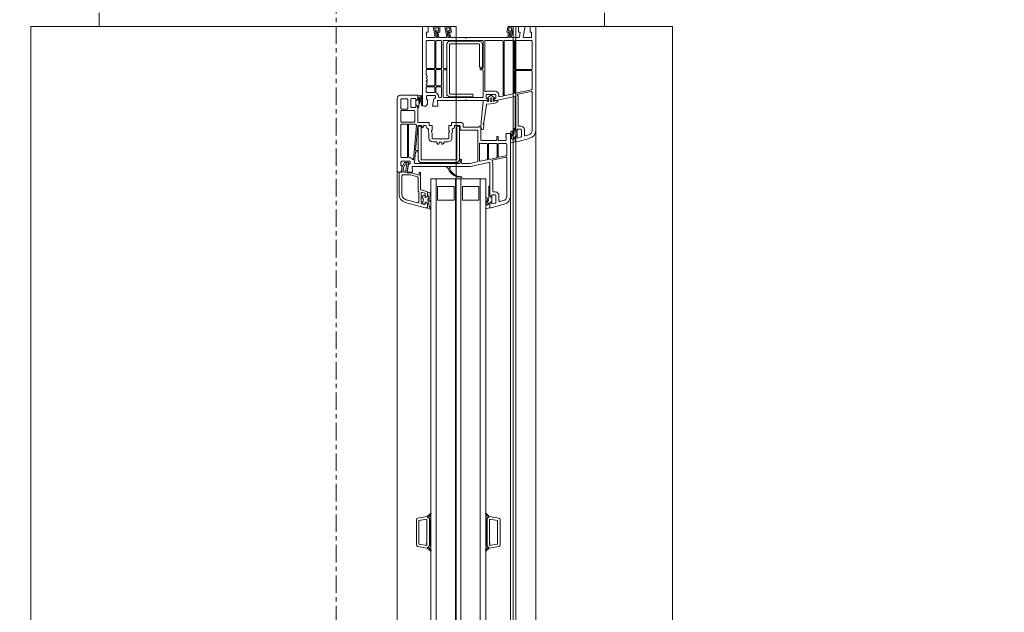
# Model space of a CAD drawing. Header units: millimetres. Extents: x -37728 to 44100, y 631619 to 691915.
# Tile 149 of 256: x 2992 to 3710, y 661359 to 661791. Entities that reach past the tile are written whole.
import ezdxf
from ezdxf import colors
from ezdxf.entities.mleader import LeaderData, LeaderLine
from ezdxf.math import Vec2, Vec3

# ---------------------------------------------------------------- set-up
doc = ezdxf.new("R2010")
doc.units = ezdxf.units.MM
doc.linetypes.add('Linia siatki', pattern=[2.2225, 1.27, -0.3175, 0.3175, -0.3175])
doc.layers.add('_XREF', color=7, linetype='Continuous')
for name, color, linetype, lineweight in [('A-DETL-GENF', 252, 'Continuous', 5), ('A-GENM', 252, 'Continuous', 5), ('A-GLAZ', 252, 'Continuous', 5), ('A-WALL', 252, 'Continuous', 35), ('ins-opisy', 7, 'Continuous', 25), ('S-GRID', 252, 'Continuous', 5)]:
    doc.layers.add(name, color=color, linetype=linetype, lineweight=lineweight)
doc.styles.get("Standard").update_dxf_attribs({"font": 'arial.ttf'})

# ---------------------------------------------------------------- blocks, each defined once
blk = doc.blocks.new('Windows_S9000-Double-Vent-Window-with-Sashbars - O3 Windows_S9000-Double-Vent-Window-with-Sashbars 2-9225298-__-00_00 Przyziemie PB')
at = {"layer": 'A-DETL-GENF', "color": 252}
for p, q in [((-69, 13), (-69, 13.4)), ((-69, 13.4), (-61.435, 13.4)), ((-68.6, 13), (-69, 13)), ((-68.25, 13.1), (-68.6, 13.1)), ((-68.6, 13.1), (-68.6, 13)), ((-68.2, 12.539), (-68.2, 13.05)), ((-67.98, 11.92), (-67.98, 13.08)), ((-67.93, 13.13), (-65.93, 13.13)), ((-65.88, 13.08), (-65.88, 11.92)), ((-65.81, 11.92), (-65.81, 13.08)), ((-65.76, 13.13), (-64.435, 13.13)), ((-64.386, 13.09), (-64.139, 11.93)), ((-64.074, 12.104), (-64.279, 13.07)), ((-64.23, 13.13), (-61.435, 13.13)), ((-60.855, 12.955), (-60.6, 12.003)), ((-69, 12.15), (-69, 12.62)), ((-69, 12.62), (-68.259, 12.489)), ((-68.241, 12.212), (-68.6, 12.275)), ((-68.6, 12.275), (-68.6, 12.15)), ((-61.75, 12.3), (-61.75, 12.17)), ((-61.53, 12.3), (-61.53, 12.07)), ((-61.097, 12.57), (-61.48, 12.57)), ((-60.99, 12.35), (-61.48, 12.35)), ((-61.116, 12.885), (-61.048, 12.633)), ((-60.878, 12.075), (-60.942, 12.313)), ((-68.6, 12.15), (-69, 12.15)), ((-69, 11.412), (-69, 11.77)), ((-69, 11.77), (-68.259, 11.639)), ((-68.2, 11.538), (-68.91, 11.663)), ((-68.91, 11.663), (-68.91, 11.446)), ((-68.69, 11.407), (-68.69, 11.533)), ((-68.69, 11.533), (-68.2, 11.446)), ((-68.2, 11.689), (-68.2, 12.163)), ((-68.2, 11.446), (-68.2, 11.538)), ((-67.98, 11.15), (-67.98, 11.75)), ((-65.93, 11.87), (-67.93, 11.87)), ((-67.93, 11.8), (-64.152, 11.8)), ((-64.188, 11.87), (-65.76, 11.87)), ((-64.103, 11.76), (-63.976, 11.16)), ((-63.895, 11.84), (-63.611, 10.504)), ((-61.48, 11.9), (-63.846, 11.9)), ((-61.8, 12.12), (-63.844, 12.12)), ((-61.481, 11.9), (-61.586, 11.9)), ((-61.526, 11.83), (-61.258, 11.83)), ((-61.51, 12.05), (-61.38, 12.05)), ((-61.409, 11.951), (-61.481, 11.9)), ((-61.38, 12), (-61.48, 11.9)), ((-61.031, 12.049), (-61.381, 12.049)), ((-61.381, 12.049), (-61.381, 11.96)), ((-61.38, 12.05), (-61.38, 12)), ((-61.258, 11.83), (-61.206, 11.8)), ((-61.206, 11.8), (-61.121, 11.8)), ((-61.2, 11.27), (-61.2, 11.55)), ((-61.2, 11.55), (-56.635, 11.55)), ((-61.031, 11.96), (-61.031, 12.049)), ((-61.03, 12), (-61.03, 12.05)), ((-61.03, 12.05), (-60.897, 12.05)), ((-60.93, 11.9), (-61.03, 12)), ((-60.93, 11.9), (-61.002, 11.951)), ((-60.948, 11.63), (-60.841, 11.63)), ((-60.948, 11.55), (-60.573, 11.55)), ((-60.589, 11.9), (-60.93, 11.9)), ((-60.65, 11.9), (-60.93, 11.9)), ((-60.799, 11.702), (-60.786, 11.72)), ((-60.6, 12.003), (-60.6, 11.95)), ((-60.524, 11.611), (-60.589, 11.9)), ((-68.6, 11.3), (-68.959, 11.363)), ((-68.91, 11.446), (-68.69, 11.407)), ((-68.241, 11.362), (-68.6, 11.425)), ((-68.6, 11.425), (-68.6, 11.3)), ((-68.2, 8.35), (-68.2, 11.313)), ((-67.98, 9.73), (-67.98, 10.98)), ((-64.024, 11.1), (-67.93, 11.1)), ((-67.93, 11.03), (-63.988, 11.03)), ((-63.939, 10.99), (-63.893, 10.77)), ((-61.16, 11.23), (-61.2, 11.27)), ((-61.14, 11.25), (-61.16, 11.23)), ((-61.12, 11.23), (-61.14, 11.25)), ((-61.1, 11.25), (-61.12, 11.23)), ((-61.08, 11.23), (-61.1, 11.25)), ((-61.06, 11.25), (-61.08, 11.23)), ((-61.04, 11.23), (-61.06, 11.25)), ((-61.02, 11.25), (-61.04, 11.23)), ((-61, 11.23), (-61.02, 11.25)), ((-60.98, 11.25), (-61, 11.23)), ((-60.96, 11.23), (-60.98, 11.25)), ((-60.94, 11.25), (-60.96, 11.23)), ((-60.92, 11.23), (-60.94, 11.25)), ((-60.9, 11.25), (-60.92, 11.23)), ((-60.75, 11.25), (-60.9, 11.25)), ((-60.7, 10.715), (-60.7, 11.2)), ((-60.48, 10.7), (-60.48, 11.23)), ((-60.43, 11.28), (-59.634, 11.28)), ((-59.586, 11.24), (-59.473, 10.71)), ((-59.274, 10.255), (-59.479, 11.22)), ((-59.43, 11.28), (-56.635, 11.28)), ((-56.316, 11.035), (-56.248, 10.783)), ((-56.055, 11.105), (-55.8, 10.154)), ((-33.078, 10.8), (-31.222, 10.8)), ((-64.28, 10.44), (-64.28, 9.84)), ((-64.06, 10.44), (-64.06, 9.84)), ((-63.942, 10.71), (-64.01, 10.71)), ((-63.78, 10.49), (-64.01, 10.49)), ((-63.815, 10.365), (-63.974, 10.177)), ((-63.974, 10.103), (-63.811, 9.91)), ((-63.76, 10.335), (-63.76, 10.47)), ((-63.76, 10.332), (-63.76, 10.348)), ((-63.704, 10.321), (-63.74, 10.315)), ((-63.61, 10.315), (-63.74, 10.312)), ((-63.738, 10.21), (-63.598, 10.21)), ((-63.598, 10.07), (-63.738, 10.07)), ((-63.625, 10.4), (-63.704, 10.321)), ((-63.611, 10.504), (-63.61, 10.436)), ((-63.581, 10.647), (-63.61, 10.647)), ((-63.61, 10.647), (-63.61, 10.497)), ((-63.61, 10.497), (-63.564, 10.384)), ((-63.481, 10.569), (-63.545, 10.633)), ((-63.389, 10.347), (-63.47, 10.552)), ((-63.35, 9.845), (-63.389, 10.347)), ((-61, 10.565), (-61, 10.665)), ((-61, 10.665), (-60.75, 10.665)), ((-60.75, 10.565), (-61, 10.565)), ((-60.7, 9.45), (-60.7, 10.515)), ((-60.48, 10), (-60.48, 10.53)), ((-59.522, 10.65), (-60.43, 10.65)), ((-60.43, 10.58), (-59.486, 10.58)), ((-59.437, 10.54), (-59.324, 10.01)), ((-56.68, 10.05), (-59.046, 10.05)), ((-57, 10.27), (-59.045, 10.27)), ((-57.385, 10.05), (-56.681, 10.05)), ((-56.95, 10.45), (-56.95, 10.32)), ((-56.73, 10.45), (-56.73, 10.22)), ((-56.71, 10.2), (-56.58, 10.2)), ((-56.681, 10.05), (-56.609, 10.101)), ((-56.296, 10.72), (-56.68, 10.72)), ((-56.19, 10.5), (-56.68, 10.5)), ((-56.58, 10.15), (-56.68, 10.05)), ((-56.58, 10.2), (-56.58, 10.15)), ((-56.23, 10.199), (-56.58, 10.199)), ((-56.58, 10.199), (-56.58, 10.11)), ((-56.23, 10.15), (-56.23, 10.2)), ((-56.23, 10.2), (-56.097, 10.2)), ((-56.23, 10.11), (-56.23, 10.199)), ((-56.13, 10.05), (-56.23, 10.15)), ((-56.13, 10.05), (-56.202, 10.101)), ((-56.078, 10.225), (-56.142, 10.463)), ((-55.789, 10.05), (-56.13, 10.05)), ((-55.85, 10.05), (-56.13, 10.05)), ((-55.8, 10.154), (-55.8, 10.1)), ((-55.735, 9.811), (-55.789, 10.05)), ((-33.3, 10.016), (-33.176, 10.717)), ((-33.115, 10.03), (-33.011, 10.62)), ((-33.011, 10.62), (-31.289, 10.62)), ((-31.3, 10.08), (-31.35, 10.03)), ((-31.25, 10.03), (-31.3, 10.08)), ((-31.289, 10.62), (-31.185, 10.03)), ((-31, 10.016), (-31.124, 10.717)), ((-67.98, 6.7), (-67.98, 9.52)), ((-64.31, 9.68), (-67.93, 9.68)), ((-67.93, 9.57), (-66.005, 9.57)), ((-66.03, 9.51), (-67.68, 9.51)), ((-66.03, 9.31), (-66.03, 9.51)), ((-65.955, 9.52), (-65.955, 9.375)), ((-65.93, 9.35), (-65.88, 9.35)), ((-65.855, 9.375), (-65.855, 9.52)), ((-65.805, 9.57), (-63.88, 9.57)), ((-64.01, 9.79), (-63.78, 9.79)), ((-63.83, 9.52), (-63.83, 6.7)), ((-63.76, 9.932), (-63.76, 9.948)), ((-63.76, 9.81), (-63.76, 9.945)), ((-63.74, 9.968), (-63.596, 9.965)), ((-63.74, 9.965), (-63.718, 9.965)), ((-63.718, 9.965), (-63.625, 9.88)), ((-63.61, 9.844), (-63.61, 8.35)), ((-63.61, 9.712), (-63.61, 9.57)), ((-63.61, 9.57), (-63.531, 9.57)), ((-63.548, 9.899), (-63.607, 9.728)), ((-63.531, 9.57), (-62.041, 9.416)), ((-61.982, 9.628), (-63.307, 9.8)), ((-62.041, 9.416), (-61.737, 9.4)), ((-61.55, 9.597), (-61.81, 9.612)), ((-61.737, 9.4), (-61.541, 9.438)), ((-61.731, 9.3), (-61.731, 9.4)), ((-61.731, 9.4), (-60.75, 9.4)), ((-61.501, 9.489), (-61.503, 9.549)), ((-60.48, 9.83), (-60.48, 9.432)), ((-59.373, 9.95), (-60.43, 9.95)), ((-59.337, 9.88), (-60.43, 9.88)), ((-59.184, 9.35), (-59.288, 9.84)), ((-59.095, 9.99), (-58.81, 8.65)), ((-57.9, 9.75), (-57.9, 5.75)), ((-6.4, 9.75), (-57.9, 9.75)), ((-57.9, 9.35), (-6.4, 9.35)), ((-57.325, 9.98), (-56.457, 9.98)), ((-56.457, 9.98), (-56.405, 9.95)), ((-56.405, 9.95), (-56.321, 9.95)), ((-56.052, 9.83), (-56.159, 9.83)), ((-56.159, 9.75), (-55.784, 9.75)), ((-33.531, 9.757), (-33.3, 10.016)), ((-33.208, 9.914), (-33.511, 9.732)), ((-33.3, 10.016), (-33.208, 9.914)), ((-33.149, 9.85), (-33.3, 10.016)), ((-33.15, 9.85), (-31.15, 9.85)), ((-33.15, 9.75), (-33.15, 9.85)), ((-33.15, 9.85), (-31.15, 9.85)), ((-33.15, 9.799), (-33.099, 9.85)), ((-31.15, 9.75), (-33.15, 9.75)), ((-33.049, 9.75), (-33.149, 9.85)), ((-31.35, 10.03), (-33.115, 10.03)), ((-32.957, 9.85), (-33.049, 9.75)), ((-32.907, 9.75), (-33.007, 9.85)), ((-32.816, 9.85), (-32.907, 9.75)), ((-32.766, 9.75), (-32.866, 9.85)), ((-32.675, 9.85), (-32.766, 9.75)), ((-32.625, 9.75), (-32.725, 9.85)), ((-32.533, 9.85), (-32.625, 9.75)), ((-32.483, 9.75), (-32.583, 9.85)), ((-32.392, 9.85), (-32.483, 9.75)), ((-32.342, 9.75), (-32.442, 9.85)), ((-32.25, 9.85), (-32.342, 9.75)), ((-32.2, 9.75), (-32.3, 9.85)), ((-32.109, 9.85), (-32.2, 9.75)), ((-32.059, 9.75), (-32.159, 9.85)), ((-31.967, 9.85), (-32.059, 9.75)), ((-31.917, 9.75), (-32.017, 9.85)), ((-31.826, 9.85), (-31.917, 9.75)), ((-31.776, 9.75), (-31.876, 9.85)), ((-31.685, 9.85), (-31.776, 9.75)), ((-31.635, 9.75), (-31.735, 9.85)), ((-31.543, 9.85), (-31.635, 9.75)), ((-31.493, 9.75), (-31.593, 9.85)), ((-31.402, 9.85), (-31.493, 9.75)), ((-31.352, 9.75), (-31.452, 9.85)), ((-31.26, 9.85), (-31.352, 9.75)), ((-31.31, 9.85), (-31.21, 9.75)), ((-31.185, 10.03), (-31.25, 10.03)), ((-31.21, 9.75), (-31.15, 9.831)), ((-31.15, 9.831), (-31.169, 9.85)), ((-31.15, 9.85), (-31, 10.016)), ((-31.15, 9.85), (-31.15, 9.75)), ((-31.092, 9.914), (-31, 10.016)), ((-30.789, 9.732), (-31.092, 9.914)), ((-31, 10.016), (-30.769, 9.757)), ((-67.93, 9.26), (-67.93, 7.16)), ((-67.73, 7.16), (-67.73, 9.26)), ((-67.68, 9.31), (-66.03, 9.31)), ((-63.88, 8.81), (-64.08, 8.81)), ((-64.08, 8.81), (-64.08, 7.16)), ((-63.88, 7.16), (-63.88, 8.81)), ((-61.675, 9.244), (-61.731, 9.3)), ((-61.66, 8.15), (-61.66, 9.208)), ((-61.44, 7.93), (-61.44, 9.13)), ((-61.39, 9.18), (-59.188, 9.18)), ((-60.446, 9.29), (-59.233, 9.29)), ((-59.139, 9.14), (-59.03, 8.627)), ((-59.03, 8.627), (-59.03, 8.03)), ((-58.81, 8.65), (-58.81, 4.389)), ((-57.35, 8.05), (-57.35, 9.25)), ((-57.35, 9.25), (-56.35, 9.25)), ((-56.35, 9.25), (-56.35, 8.05)), ((-68.15, 8.3), (-68.2, 8.35)), ((-68.2, 8.25), (-68.15, 8.3)), ((-68.2, 7.237), (-68.2, 8.25)), ((-63.61, 8.35), (-63.66, 8.3)), ((-63.66, 8.3), (-63.61, 8.25)), ((-63.61, 8.25), (-63.61, 6.239)), ((-62, 7.26), (-62, 8)), ((-61.9, 8.1), (-61.71, 8.1)), ((-59.08, 7.98), (-59.28, 7.98)), ((-57.9, 7.95), (-6.4, 7.95)), ((-56.35, 8.05), (-57.35, 8.05)), ((-68.959, 7.187), (-68.6, 7.25)), ((-68.6, 7.25), (-68.6, 7.125)), ((-68.6, 7.125), (-68.241, 7.188)), ((-61.8, 7.26), (-62, 7.26)), ((-61.8, 7.06), (-61.8, 7.26)), ((-61.78, 7.505), (-61.78, 7.86)), ((-61.76, 7.88), (-61.49, 7.88)), ((-61.733, 7.64), (-61.733, 7.84)), ((-61.733, 7.84), (-59.333, 7.84)), ((-59.333, 7.64), (-61.733, 7.64)), ((-60.87, 7.28), (-61.188, 7.28)), ((-59.283, 5.09), (-59.283, 7.59)), ((-59.28, 7.88), (-59.08, 7.88)), ((-59.083, 7.59), (-59.083, 5.09)), ((-59.03, 7.83), (-59.03, 4.618)), ((-58.776, 7.176), (-58.723, 7.122)), ((-57.9, 7.55), (-6.4, 7.55)), ((-57.35, 6.25), (-57.35, 7.45)), ((-57.35, 7.45), (-56.35, 7.45)), ((-56.35, 7.45), (-56.35, 6.25)), ((-69, 6.78), (-69, 7.138)), ((-68.259, 6.911), (-69, 6.78)), ((-68.91, 7.104), (-68.69, 7.143)), ((-68.91, 6.887), (-68.91, 7.104)), ((-68.2, 7.012), (-68.91, 6.887)), ((-68.69, 7.143), (-68.69, 7.017)), ((-68.69, 7.017), (-68.2, 7.104)), ((-68.2, 7.104), (-68.2, 7.012)), ((-68.2, 6.387), (-68.2, 6.861)), ((-67.98, 6.17), (-67.98, 6.49)), ((-66.005, 6.65), (-67.93, 6.65)), ((-67.93, 6.54), (-65.99, 6.54)), ((-64.13, 7.11), (-67.68, 7.11)), ((-67.68, 6.91), (-64.13, 6.91)), ((-65.955, 6.845), (-65.955, 6.7)), ((-65.94, 6.49), (-65.94, 6.17)), ((-65.88, 6.87), (-65.93, 6.87)), ((-65.87, 6.17), (-65.87, 6.49)), ((-65.855, 6.7), (-65.855, 6.845)), ((-65.82, 6.54), (-64.725, 6.54)), ((-63.88, 6.65), (-65.805, 6.65)), ((-64.675, 6.49), (-64.675, 6.17)), ((-64.605, 6.17), (-64.605, 6.49)), ((-64.555, 6.54), (-63.88, 6.54)), ((-63.83, 6.49), (-63.83, 6.375)), ((-61.447, 7.06), (-61.8, 7.06)), ((-61.272, 7.067), (-61.335, 7.103)), ((-60.87, 7.06), (-61.247, 7.06)), ((-60.82, 6.48), (-60.82, 7.01)), ((-60.79, 6.45), (-60.82, 6.48)), ((-60.6, 6.781), (-60.6, 7.01)), ((-60.444, 6.656), (-60.576, 6.739)), ((-60.57, 6.375), (-60.57, 6.525)), ((-60.545, 6.55), (-60.47, 6.55)), ((-58.81, 6.918), (-58.81, 7.162)), ((-58.657, 7.023), (-58.776, 6.904)), ((-69, 5.93), (-69, 6.4)), ((-69, 6.4), (-68.6, 6.4)), ((-68.259, 6.061), (-69, 5.93)), ((-68.91, 6.037), (-68.91, 6.31)), ((-68.91, 6.31), (-68.69, 6.31)), ((-68.2, 6.162), (-68.91, 6.037)), ((-68.69, 6.31), (-68.69, 6.167)), ((-68.69, 6.167), (-68.2, 6.254)), ((-68.6, 6.4), (-68.6, 6.275)), ((-68.6, 6.275), (-68.241, 6.338)), ((-68.2, 6.254), (-68.2, 6.162)), ((-68.2, 5.5), (-68.2, 6.011)), ((-67.98, 5.47), (-67.98, 6)), ((-65.99, 6.12), (-67.93, 6.12)), ((-67.93, 6.05), (-65.99, 6.05)), ((-65.94, 6), (-65.94, 5.47)), ((-65.87, 5.47), (-65.87, 6)), ((-64.725, 6.12), (-65.82, 6.12)), ((-65.82, 6.05), (-64.725, 6.05)), ((-64.675, 6), (-64.675, 5.47)), ((-64.605, 5.47), (-64.605, 6)), ((-64.216, 6.12), (-64.555, 6.12)), ((-64.555, 6.05), (-64.25, 6.05)), ((-64.2, 6), (-64.2, 5.47)), ((-63.98, 6.039), (-63.98, 5.48)), ((-63.2, 5.88), (-63.745, 5.976)), ((-63.61, 6.239), (-63.2, 6.275)), ((-63.2, 6.275), (-63.2, 5.88)), ((-61.8, 5.64), (-61.8, 5.84)), ((-61.8, 5.84), (-61.447, 5.84)), ((-61.335, 5.797), (-61.272, 5.833)), ((-61.247, 5.84), (-60.87, 5.84)), ((-60.82, 6.42), (-60.79, 6.45)), ((-60.82, 5.89), (-60.82, 6.42)), ((-60.6, 5.89), (-60.6, 6.119)), ((-60.576, 6.161), (-60.444, 6.244)), ((-60.47, 6.35), (-60.545, 6.35)), ((-57.9, 6.15), (-6.4, 6.15)), ((-57.9, 5.75), (-6.4, 5.75)), ((-56.35, 6.25), (-57.35, 6.25)), ((-55.769, 5.74), (-55.895, 5.641)), ((-33.531, 5.743), (-33.3, 5.484)), ((-33.208, 5.586), (-33.511, 5.768)), ((-31.15, 5.75), (-33.15, 5.75)), ((-33.15, 5.75), (-33.15, 5.65)), ((-33.049, 5.75), (-33.149, 5.65)), ((-32.957, 5.65), (-33.049, 5.75)), ((-32.907, 5.75), (-33.007, 5.65)), ((-32.816, 5.65), (-32.907, 5.75)), ((-32.766, 5.75), (-32.866, 5.65)), ((-32.675, 5.65), (-32.766, 5.75)), ((-32.625, 5.75), (-32.725, 5.65)), ((-32.533, 5.65), (-32.625, 5.75)), ((-32.483, 5.75), (-32.583, 5.65)), ((-32.392, 5.65), (-32.483, 5.75)), ((-32.342, 5.75), (-32.442, 5.65)), ((-32.25, 5.65), (-32.342, 5.75)), ((-32.2, 5.75), (-32.3, 5.65)), ((-32.109, 5.65), (-32.2, 5.75)), ((-32.059, 5.75), (-32.159, 5.65)), ((-31.967, 5.65), (-32.059, 5.75)), ((-31.917, 5.75), (-32.017, 5.65)), ((-31.826, 5.65), (-31.917, 5.75)), ((-31.776, 5.75), (-31.876, 5.65)), ((-31.685, 5.65), (-31.776, 5.75)), ((-31.635, 5.75), (-31.735, 5.65)), ((-31.543, 5.65), (-31.635, 5.75)), ((-31.493, 5.75), (-31.593, 5.65)), ((-31.402, 5.65), (-31.493, 5.75)), ((-31.352, 5.75), (-31.452, 5.65)), ((-31.26, 5.65), (-31.352, 5.75)), ((-31.31, 5.65), (-31.21, 5.75)), ((-31.21, 5.75), (-31.15, 5.669)), ((-31.15, 5.65), (-31.15, 5.75)), ((-30.789, 5.768), (-31.092, 5.586)), ((-31, 5.484), (-30.769, 5.743)), ((-69, 5.15), (-69, 5.55)), ((-69, 5.55), (-68.6, 5.55)), ((-63.3, 5.15), (-69, 5.15)), ((-68.6, 5.55), (-68.6, 5.45)), ((-68.6, 5.45), (-68.25, 5.45)), ((-65.99, 5.42), (-67.93, 5.42)), ((-65.49, 5.42), (-65.82, 5.42)), ((-64.725, 5.42), (-64.78, 5.42)), ((-64.25, 5.42), (-64.555, 5.42)), ((-63.98, 5.48), (-63.93, 5.43)), ((-63.974, 5.046), (-63.955, 4.8)), ((-63.93, 5.43), (-63.68, 5.43)), ((-63.296, 5.15), (-63.92, 5.15)), ((-63.887, 5.08), (-63.659, 5.08)), ((-63.653, 5.062), (-63.749, 4.982)), ((-63.682, 4.961), (-63.544, 5.075)), ((-63.68, 5.43), (-63.68, 5.5)), ((-63.68, 5.5), (-63.35, 5.5)), ((-63.544, 5.075), (-63.337, 5.08)), ((-63.35, 5.5), (-63.2, 5.4)), ((-63.2, 5.4), (-63.2, 5.25)), ((-62, 4.85), (-62, 5.64)), ((-62, 5.64), (-61.8, 5.64)), ((-61.78, 5.25), (-61.78, 5.366)), ((-61.78, 4.85), (-61.78, 5.05)), ((-61.733, 4.84), (-61.733, 5.04)), ((-61.733, 5.04), (-59.333, 5.04)), ((-61.68, 5.2), (-61.73, 5.2)), ((-61.73, 5.1), (-61.68, 5.1)), ((-61.188, 5.62), (-60.87, 5.62)), ((-56.99, 5.463), (-57.104, 5.037)), ((-56.651, 5.5), (-56.942, 5.5)), ((-56.918, 5.113), (-56.865, 5.313)), ((-56.911, 5.5), (-56.651, 5.5)), ((-56.81, 5.72), (-56.876, 5.674)), ((-56.139, 5.05), (-56.87, 5.05)), ((-56.817, 5.35), (-56.551, 5.35)), ((-56.742, 5.6), (-56.709, 5.614)), ((-56.601, 5.6), (-56.742, 5.6)), ((-56.651, 5.5), (-56.551, 5.4)), ((-56.551, 5.4), (-56.651, 5.5)), ((-56.551, 5.35), (-56.576, 5.35)), ((-56.551, 5.4), (-56.551, 5.35)), ((-56.551, 5.35), (-56.551, 5.4)), ((-56.201, 5.4), (-56.101, 5.5)), ((-56.101, 5.5), (-56.201, 5.4)), ((-56.201, 5.35), (-56.201, 5.4)), ((-56.201, 5.4), (-56.201, 5.35)), ((-56.142, 5.35), (-56.201, 5.35)), ((-56.201, 5.35), (-56.085, 5.35)), ((-56.19, 3.895), (-55.8, 5.348)), ((-56.101, 5.5), (-55.847, 5.5)), ((-55.85, 5.5), (-56.101, 5.5)), ((-56.037, 5.287), (-56.091, 5.087)), ((-55.8, 5.348), (-55.8, 5.452)), ((-55.799, 5.464), (-55.7, 5.673)), ((-33.149, 5.65), (-33.3, 5.484)), ((-33.3, 5.484), (-33.208, 5.586)), ((-33.3, 5.484), (-33.176, 4.783)), ((-33.15, 5.701), (-33.099, 5.65)), ((-33.15, 5.65), (-31.15, 5.65)), ((-33.15, 5.65), (-31.15, 5.65)), ((-33.115, 5.47), (-33.011, 4.88)), ((-31.35, 5.47), (-33.115, 5.47)), ((-31.3, 5.42), (-31.35, 5.47)), ((-31.25, 5.47), (-31.3, 5.42)), ((-31.289, 4.88), (-31.185, 5.47)), ((-31.185, 5.47), (-31.25, 5.47)), ((-31.15, 5.669), (-31.169, 5.65)), ((-31.15, 5.65), (-31, 5.484)), ((-31, 5.484), (-31.124, 4.783)), ((-31.092, 5.586), (-31, 5.484)), ((-64, 3.55), (-64, 4.8)), ((-64, 4.8), (-63.71, 4.8)), ((-63.955, 4.8), (-63.71, 4.8)), ((-63.858, 4.87), (-63.866, 4.967)), ((-63.497, 4.87), (-63.858, 4.87)), ((-63.61, 4.65), (-63.76, 4.65)), ((-63.76, 4.65), (-63.76, 4.35)), ((-63.71, 4.894), (-63.5, 4.92)), ((-63.71, 4.8), (-63.638, 4.749)), ((-63.71, 4.8), (-63.61, 4.7)), ((-63.515, 4.978), (-63.663, 4.96)), ((-63.61, 4.74), (-63.61, 4.651)), ((-63.61, 4.7), (-63.61, 4.65)), ((-63.61, 4.651), (-63.26, 4.651)), ((-63.115, 4.87), (-63.375, 4.87)), ((-63.26, 4.7), (-63.16, 4.8)), ((-63.26, 4.651), (-63.26, 4.74)), ((-63.26, 4.65), (-63.26, 4.7)), ((-63.11, 4.65), (-63.26, 4.65)), ((-63.231, 4.749), (-63.159, 4.8)), ((-63.16, 4.8), (-62.05, 4.8)), ((-63.159, 4.8), (-63.055, 4.8)), ((-63.11, 4.35), (-63.11, 4.65)), ((-62.89, 3.62), (-62.89, 4.53)), ((-62.84, 4.58), (-62.09, 4.58)), ((-62.04, 4.53), (-62.04, 3.62)), ((-61.89, 4.18), (-61.89, 4.609)), ((-61.792, 4.705), (-59.306, 4.487)), ((-60.002, 4.649), (-61.734, 4.8)), ((-59.333, 4.84), (-61.733, 4.84)), ((-59.98, 4.818), (-59.98, 4.669)), ((-59.9, 4.838), (-59.96, 4.838)), ((-59.88, 4.656), (-59.88, 4.818)), ((-59.084, 4.568), (-59.862, 4.636)), ((-58.81, 4.389), (-58.4, 4.425)), ((-58.4, 4.425), (-58.4, 4.03)), ((-57.153, 5), (-58.37, 5)), ((-58.37, 5), (-58.37, 4.9)), ((-58.37, 4.9), (-58.182, 4.9)), ((-58.182, 4.9), (-58.347, 4.287)), ((-58.048, 4.783), (-58.187, 4.266)), ((-57.035, 4.82), (-58, 4.82)), ((-56.2, 4.87), (-56.949, 4.87)), ((-56.383, 3.946), (-56.152, 4.807)), ((-33.078, 4.7), (-31.222, 4.7)), ((-33.011, 4.88), (-31.289, 4.88)), ((-63.73, 4.03), (-63.73, 3.62)), ((-63.71, 4.3), (-63.16, 4.3)), ((-63.04, 4.08), (-63.68, 4.08)), ((-62.99, 3.62), (-62.99, 4.03)), ((-61.89, 3.62), (-61.89, 4.01)), ((-59.5, 4.13), (-61.84, 4.13)), ((-61.84, 4.06), (-59.5, 4.06)), ((-59.45, 4.239), (-59.45, 4.18)), ((-59.45, 4.01), (-59.45, 3.62)), ((-59.18, 4.189), (-59.18, 3.63)), ((-59.18, 3.63), (-59.13, 3.58)), ((-59.1, 4.089), (-59.1, 3.835)), ((-59.1, 3.835), (-58.75, 3.632)), ((-58.35, 4.016), (-59.041, 4.138)), ((-59, 3.915), (-59, 3.988)), ((-58.723, 3.756), (-59, 3.915)), ((-58.977, 4.007), (-58.4, 3.906)), ((-58.4, 4.03), (-58.945, 4.126)), ((-58.88, 3.58), (-58.88, 3.65)), ((-58.88, 3.65), (-58.55, 3.65)), ((-58.75, 3.632), (-58.392, 3.67)), ((-58.4, 3.79), (-58.723, 3.756)), ((-58.55, 3.65), (-58.4, 3.55)), ((-58.4, 3.906), (-58.4, 3.79)), ((-58.392, 3.67), (-58.4, 3.45)), ((-58.35, 4.261), (-58.35, 4.016)), ((-58.19, 4.24), (-58.19, 3.71)), ((-58.13, 3.65), (-56.769, 3.65)), ((-58.5, 3.3), (-63.75, 3.3)), ((-63.68, 3.57), (-63.04, 3.57)), ((-62.09, 3.57), (-62.84, 3.57)), ((-59.5, 3.57), (-61.84, 3.57)), ((-59.13, 3.58), (-58.88, 3.58)), ((-58.4, 3.55), (-58.4, 3.4)), ((-58.4, 3.45), (-56.769, 3.45))]:
    blk.add_line(p, q, dxfattribs=at)
for centre, radius, start, end in [((-68.25, 13.05), 0.05, 0, 90), ((-67.93, 13.08), 0.05, 90, 180), ((-65.93, 13.08), 0.05, 0, 90), ((-65.76, 13.08), 0.05, 90, 180), ((-64.435, 13.08), 0.05, 12, 90), ((-64.23, 13.08), 0.05, 90, 192), ((-61.435, 12.8), 0.6, 15, 90), ((-61.435, 12.8), 0.33, 15, 90), ((-68.25, 12.539), 0.05, 260, 0), ((-68.25, 12.163), 0.05, 0, 80), ((-61.48, 12.3), 0.27, 90, 180), ((-61.48, 12.3), 0.05, 90, 180), ((-61.097, 12.62), 0.05, 270, 15), ((-60.99, 12.3), 0.05, 15, 90), ((-68.25, 11.689), 0.05, 260, 0), ((-67.93, 11.92), 0.05, 180, 270), ((-67.93, 11.75), 0.05, 90, 180), ((-65.93, 11.92), 0.05, 270, 0), ((-65.76, 11.92), 0.05, 180, 270), ((-64.188, 11.92), 0.05, 270, 12), ((-64.152, 11.75), 0.05, 12, 90), ((-64.025, 12.114), 0.05, 192, 304.38514), ((-63.844, 11.85), 0.27, 90, 124.38514), ((-63.846, 11.85), 0.05, 90, 192), ((-61.8, 12.17), 0.05, 270, 0), ((-61.526, 11.89), 0.06, 180, 270), ((-61.51, 12.07), 0.02, 180, 270), ((-61.38, 11.91), 0.05, 90.45433, 125.21759), ((-61.331, 11.638), 0.05, 104.64616, 258.67153), ((-61.569, 12.548), 0.89, 284.64616, 300.59078), ((-60.948, 13.55), 2, 258.67153, 270), ((-61.562, 12.773), 1.171, 287.69772, 305.3659), ((-60.948, 13.55), 1.92, 262.31733, 270), ((-61.121, 11.79), 0.01, 300.59078, 90), ((-61.031, 11.91), 0.05, 54.78241, 89.54572), ((-60.897, 12.07), 0.02, 270, 15), ((-60.861, 11.785), 0.04, 26.02631, 125.3659), ((-60.791, 11.607), 0.055, 82.48718, 155.68494), ((-60.573, 11.925), 0.28, 206.02631, 220.12598), ((-60.766, 11.692), 0.035, 162.32529, 238.90592), ((-60.802, 11.732), 0.02, 324.55584, 40.12598), ((-60.65, 11.95), 0.05, 270, 0), ((-60.573, 11.6), 0.05, 270, 12.63019), ((-56.635, 10.95), 0.6, 15, 90), ((-68.95, 11.412), 0.05, 180, 260), ((-68.25, 11.313), 0.05, 0, 80), ((-67.93, 11.15), 0.05, 180, 270), ((-67.93, 10.98), 0.05, 90, 180), ((-64.024, 11.15), 0.05, 270, 12), ((-63.988, 10.98), 0.05, 12, 90), ((-63.942, 10.76), 0.05, 270, 12), ((-60.75, 11.2), 0.05, 0, 90), ((-60.43, 11.23), 0.05, 90, 180), ((-59.634, 11.23), 0.05, 12, 90), ((-59.43, 11.23), 0.05, 90, 192), ((-56.635, 10.95), 0.33, 15, 90), ((-56.296, 10.77), 0.05, 270, 15), ((-33.078, 10.7), 0.1, 90, 170), ((-31.222, 10.7), 0.1, 10, 90), ((-64.01, 10.44), 0.27, 90, 180), ((-64.01, 10.44), 0.05, 90, 180), ((-63.94, 10.14), 0.05, 132.70939, 227.29061), ((-63.79, 10.348), 0.03, 0, 145.18518), ((-63.738, 10.14), 0.07, 90, 270), ((-63.78, 10.47), 0.02, 0, 90), ((-63.74, 10.335), 0.02, 180, 270), ((-63.74, 10.332), 0.02, 180, 271.05348), ((-63.66, 10.436), 0.05, 315, 0), ((-63.61, 10.365), 0.05, 270.05385, 22.1539), ((-63.598, 10.14), 0.07, 270, 90), ((-63.581, 10.597), 0.05, 45, 90), ((-63.517, 10.533), 0.05, 22.1539, 45), ((-60.75, 10.715), 0.05, 270, 0), ((-60.75, 10.515), 0.05, 0, 90), ((-60.43, 10.7), 0.05, 180, 270), ((-60.43, 10.53), 0.05, 90, 180), ((-59.522, 10.7), 0.05, 270, 12), ((-59.486, 10.53), 0.05, 12, 90), ((-59.225, 10.265), 0.05, 192, 304.12121), ((-59.045, 10), 0.27, 90, 124.12121), ((-59.046, 10), 0.05, 90, 192), ((-57, 10.32), 0.05, 270, 0), ((-56.68, 10.45), 0.27, 90, 180), ((-56.68, 10.45), 0.05, 90, 180), ((-56.71, 10.22), 0.02, 180, 270), ((-56.58, 10.06), 0.05, 90.45433, 125.21759), ((-56.231, 10.06), 0.05, 54.78241, 89.54572), ((-56.19, 10.45), 0.05, 15, 90), ((-56.097, 10.22), 0.02, 270, 15), ((-55.85, 10.1), 0.05, 270.16375, 0), ((-67.93, 9.73), 0.05, 180, 270), ((-67.93, 9.52), 0.05, 90, 180), ((-67.68, 9.26), 0.25, 90, 180), ((-66.005, 9.52), 0.05, 0, 90), ((-65.93, 9.375), 0.025, 180, 270), ((-65.88, 9.375), 0.025, 270, 0), ((-65.805, 9.52), 0.05, 90, 180), ((-64.31, 9.73), 0.05, 270, 20.10551), ((-64.01, 9.84), 0.27, 180, 200.10551), ((-64.01, 9.84), 0.05, 180, 270), ((-63.88, 9.52), 0.05, 0, 90), ((-63.79, 9.932), 0.03, 225.52478, 0), ((-63.78, 9.81), 0.02, 270, 0), ((-63.74, 9.948), 0.02, 88.93584, 180), ((-63.74, 9.945), 0.02, 90, 180), ((-63.66, 9.844), 0.05, 0, 45), ((-63.56, 9.712), 0.05, 160.78517, 180), ((-63.595, 9.915), 0.05, 340.78517, 90.86922), ((-63.3, 9.849), 0.05, 184.48696, 262.10045), ((-61.989, 9.579), 0.05, 22.10045, 82.10045), ((-61.896, 9.617), 0.05, 202.10045, 326.78544), ((-61.812, 9.562), 0.05, 86.78544, 146.78544), ((-61.553, 9.547), 0.05, 2.1727, 86.78544), ((-61.551, 9.487), 0.05, 281.49784, 2.1727), ((-60.75, 9.45), 0.05, 270, 0), ((-60.446, 9.34), 0.05, 160.10134, 270), ((-60.7, 9.432), 0.22, 340.10134, 0), ((-60.43, 10), 0.05, 180, 270), ((-60.43, 9.83), 0.05, 90, 180), ((-59.373, 10), 0.05, 270, 12), ((-59.337, 9.83), 0.05, 12, 90), ((-59.233, 9.34), 0.05, 270, 12), ((-57.325, 10.04), 0.06, 180, 270), ((-56.481, 9.817), 0.04, 109.85337, 260.5386), ((-57.204, 11.751), 2.025, 290.49978, 296.02445), ((-56.159, 11.75), 2, 260.5386, 270), ((-56.773, 10.923), 1.171, 292.12519, 305.33922), ((-56.159, 11.75), 1.92, 264.84619, 270), ((-56.321, 9.94), 0.01, 300.59078, 90), ((-56.072, 9.935), 0.04, 26.02561, 126.14775), ((-56.002, 9.807), 0.055, 82.48718, 155.68494), ((-55.784, 10.075), 0.28, 206.02561, 217.15102), ((-55.977, 9.892), 0.035, 162.32529, 238.90592), ((-55.784, 9.8), 0.05, 270, 12.63019), ((-33.519, 9.746), 0.016, 138.54018, 300.88353), ((-30.781, 9.746), 0.016, 239.11647, 41.45982), ((-67.68, 9.26), 0.05, 90, 180), ((-61.71, 9.208), 0.05, 0, 45), ((-61.39, 9.13), 0.05, 90, 180), ((-59.188, 9.13), 0.05, 12, 90), ((-61.9, 8), 0.1, 90, 180), ((-61.71, 8.15), 0.05, 270, 0), ((-61.49, 7.93), 0.05, 270, 0), ((-59.28, 7.93), 0.05, 90, 270), ((-59.08, 8.03), 0.05, 270, 0), ((-58.957, 7.979), 0.898, 286.47551, 0.11255), ((-58.98, 7.944), 0.971, 290.54999, 2.54092), ((-58.035, 7.983), 0.025, 7.36078, 187.36078), ((-68.95, 7.138), 0.05, 100, 180), ((-68.25, 7.237), 0.05, 280, 0), ((-61.76, 7.86), 0.02, 90, 180), ((-61.76, 7.505), 0.02, 180, 272.38802), ((-61.75, 7.265), 0.22, 18.48877, 92.38802), ((-61.494, 7.351), 0.05, 198.48877, 294.74304), ((-61.36, 7.06), 0.27, 57.53826, 114.74304), ((-61.188, 7.33), 0.05, 237.53826, 270), ((-60.87, 7.01), 0.27, 360, 90), ((-59.333, 7.59), 0.25, 360, 90), ((-59.333, 7.59), 0.05, 0, 90), ((-59.08, 7.83), 0.05, 0, 90), ((-58.79, 7.162), 0.02, 45, 180), ((-68.25, 6.861), 0.05, 0, 100), ((-67.93, 6.7), 0.05, 180, 270), ((-67.93, 6.49), 0.05, 90, 180), ((-67.68, 7.16), 0.25, 180, 270), ((-67.68, 7.16), 0.05, 180, 270), ((-66.005, 6.7), 0.05, 270, 0), ((-65.99, 6.49), 0.05, 0, 90), ((-65.93, 6.845), 0.025, 90, 180), ((-65.88, 6.845), 0.025, 0, 90), ((-65.82, 6.49), 0.05, 90, 180), ((-65.805, 6.7), 0.05, 180, 270), ((-64.725, 6.49), 0.05, 0, 90), ((-64.555, 6.49), 0.05, 90, 180), ((-64.13, 7.16), 0.25, 270, 0), ((-64.13, 7.16), 0.05, 270, 0), ((-63.88, 6.7), 0.05, 270, 0), ((-63.88, 6.49), 0.05, 0, 90), ((-61.447, 7.11), 0.05, 270, 330), ((-61.36, 7.06), 0.05, 60, 150), ((-61.247, 7.11), 0.05, 240, 270), ((-60.87, 7.01), 0.05, 0, 90), ((-60.55, 6.781), 0.05, 180, 238), ((-60.545, 6.525), 0.025, 90, 180), ((-60.47, 6.6), 0.05, 270, 360), ((-60.47, 6.613), 0.05, 0, 58), ((-58.79, 6.918), 0.02, 180, 315), ((-58.708, 7.136), 0.02, 225, 286.47551), ((-58.621, 6.988), 0.05, 110.54999, 135), ((-68.25, 6.011), 0.05, 0, 100), ((-68.25, 6.387), 0.05, 280, 0), ((-67.93, 6.17), 0.05, 180, 270), ((-67.93, 6), 0.05, 90, 180), ((-65.99, 6.17), 0.05, 270, 0), ((-65.99, 6), 0.05, 0, 90), ((-65.82, 6.17), 0.05, 180, 270), ((-65.82, 6), 0.05, 90, 180), ((-64.725, 6.17), 0.05, 270, 0), ((-64.725, 6), 0.05, 0, 90), ((-64.555, 6.17), 0.05, 180, 270), ((-64.555, 6), 0.05, 90, 180), ((-64.25, 6), 0.05, 0, 90), ((-64.216, 6.17), 0.05, 270, 331.24844), ((-63.87, 5.98), 0.345, 91.45068, 151.24844), ((-63.87, 5.98), 0.125, 358.21616, 151.64236), ((-63.88, 6.375), 0.05, 271.45068, 0), ((-61.447, 5.79), 0.05, 30, 90), ((-61.36, 5.84), 0.05, 210, 300), ((-61.247, 5.79), 0.05, 90, 120), ((-60.87, 5.89), 0.05, 270, 0), ((-60.87, 5.89), 0.27, 270, 360), ((-60.55, 6.119), 0.05, 122, 180), ((-60.545, 6.375), 0.025, 180, 270), ((-60.47, 6.3), 0.05, 360, 90), ((-60.47, 6.287), 0.05, 302, 360), ((-56.519, 4.203), 1.544, 82.29232, 100.86947), ((-55.743, 5.698), 0.0494, 330.02582, 121.17847), ((-33.519, 5.754), 0.016, 59.11647, 221.45982), ((-30.781, 5.754), 0.016, 318.54018, 120.88353), ((-68.25, 5.5), 0.05, 270, 0), ((-67.93, 5.47), 0.05, 180, 270), ((-65.99, 5.47), 0.05, 270, 0), ((-65.82, 5.47), 0.05, 180, 270), ((-65.49, 5.47), 0.05, 270, 336.83816), ((-65.37, 5.419), 0.08, 25.33168, 156.83816), ((-65.252, 5.474), 0.05, 205.33168, 334.66832), ((-65.135, 5.419), 0.08, 25.33168, 154.66832), ((-65.017, 5.474), 0.05, 205.33168, 334.66832), ((-64.9, 5.419), 0.08, 23.16184, 154.66832), ((-64.78, 5.47), 0.05, 203.16184, 270), ((-64.725, 5.47), 0.05, 270, 0), ((-64.555, 5.47), 0.05, 180, 270), ((-64.25, 5.47), 0.05, 270, 0), ((-63.755, 5.063), 0.22, 167.49035, 184.45849), ((-63.92, 5.1), 0.05, 90, 167.49035), ((-63.906, 5.031), 0.027, 116.82573, 269.92894), ((-63.929, 5.077), 0.025, 296.82573, 337.41258), ((-63.887, 5.06), 0.02, 90, 157.41258), ((-63.659, 5.07), 0.01, 309.99169, 90), ((-63.296, 5.107), 0.0425, 229.41343, 90), ((-63.3, 5.25), 0.1, 270, 0), ((-61.73, 5.366), 0.05, 94.24802, 180), ((-61.73, 5.25), 0.05, 180, 270), ((-61.73, 5.05), 0.05, 90, 180), ((-61.75, 5.635), 0.22, 274.24802, 341.51123), ((-61.68, 5.15), 0.05, 270, 90), ((-61.494, 5.549), 0.05, 65.25696, 161.51123), ((-61.36, 5.84), 0.27, 245.25696, 302.46174), ((-61.188, 5.57), 0.05, 90, 122.46174), ((-59.333, 5.09), 0.05, 270, 0), ((-59.333, 5.09), 0.25, 270, 360), ((-57.153, 5.05), 0.05, 270, 345), ((-56.942, 5.45), 0.05, 90, 165), ((-56.649, 5.514), 0.281, 149.30469, 178.71032), ((-56.911, 5.52), 0.02, 178.71032, 270), ((-56.87, 5.1), 0.05, 165, 270), ((-56.848, 5.633), 0.05, 124.53361, 150.29603), ((-56.817, 5.3), 0.05, 90, 165), ((-56.479, 4.783), 0.862, 79.13926, 105.41594), ((-56.579, 5.24), 0.109, 88.40785, 301.97924), ((-56.367, 6.021), 0.481, 240.946, 298.71142), ((-56.36, 5.004), 0.216, 44.50445, 138.35367), ((-56.319, 5.68), 0.05, 272.2776, 353.05535), ((-56.319, 5.684), 0.05, 16.53466, 81.34808), ((-56.329, 5.681), 0.06, 353.05535, 16.53466), ((-56.162, 5.249), 0.103, 244.83091, 78.54449), ((-56.139, 5.1), 0.05, 270, 345), ((-56.305, 7.258), 1.668, 275.81119, 284.21652), ((-56.085, 5.3), 0.05, 345, 90), ((-55.85, 5.45), 0.05, 2, 90), ((-55.847, 5.45), 0.05, 16.64401, 90), ((-63.906, 4.964), 0.04, 4.45849, 89.92894), ((-63.717, 4.943), 0.05, 129.99169, 277.04906), ((-63.71, 4.35), 0.05, 180, 270), ((-63.704, 4.938), 0.02, 139.07522, 299.40865), ((-63.702, 4.983), 0.03, 256.63879, 313.04217), ((-63.659, 4.93), 0.03, 97.04906, 181.84508), ((-63.609, 4.79), 0.05, 234.79332, 269.54572), ((-63.503, 4.879), 0.1, 9.23361, 97.04906), ((-63.497, 4.895), 0.025, 270, 97.04906), ((-63.375, 4.9), 0.03, 189.23361, 270), ((-63.26, 4.79), 0.05, 270.45433, 305.21759), ((-63.16, 4.35), 0.05, 270, 0), ((-63.115, 4.81), 0.06, 360, 90), ((-62.84, 4.53), 0.05, 90, 180), ((-62.09, 4.53), 0.05, 0, 90), ((-62.05, 4.85), 0.05, 270, 0), ((-61.84, 4.609), 0.05, 131.0145, 180), ((-62.05, 4.85), 0.27, 311.0145, 322.46066), ((-61.796, 4.655), 0.05, 85, 142.46066), ((-61.73, 4.85), 0.05, 180, 265), ((-60, 4.669), 0.02, 265, 0), ((-59.96, 4.818), 0.02, 90, 180), ((-59.9, 4.818), 0.02, 0, 90), ((-59.86, 4.656), 0.02, 180, 265), ((-59.075, 4.124), 0.395, 124.0712, 160.39437), ((-59.307, 4.467), 0.02, 304.0712, 85), ((-59.08, 4.618), 0.05, 265, 0), ((-58, 4.77), 0.05, 90, 165), ((-57.035, 4.87), 0.05, 270, 330), ((-56.949, 4.82), 0.05, 90, 150), ((-56.2, 4.82), 0.05, 345, 90), ((-33.078, 4.8), 0.1, 190, 270), ((-31.222, 4.8), 0.1, 270, 350), ((-63.68, 4.03), 0.05, 90, 180), ((-63.68, 3.62), 0.05, 180, 270), ((-63.04, 4.03), 0.05, 0, 90), ((-63.04, 3.62), 0.05, 270, 0), ((-62.84, 3.62), 0.05, 180, 270), ((-62.09, 3.62), 0.05, 270, 0), ((-61.84, 4.18), 0.05, 180, 270), ((-61.84, 4.01), 0.05, 90, 180), ((-61.84, 3.62), 0.05, 180, 270), ((-59.5, 4.18), 0.05, 270, 0), ((-59.5, 4.01), 0.05, 0, 90), ((-59.5, 3.62), 0.05, 270, 0), ((-59.4, 4.239), 0.05, 160.39437, 180), ((-59.07, 4.13), 0.125, 358.21616, 151.64236), ((-59.05, 4.089), 0.05, 80, 180), ((-58.98, 3.988), 0.02, 80, 180), ((-58.25, 4.261), 0.1, 165, 180), ((-58.09, 4.24), 0.1, 165, 180), ((-58.13, 3.71), 0.06, 180, 270), ((-56.769, 4.05), 0.4, 270, 345), ((-56.769, 4.05), 0.6, 270, 345), ((-63.75, 3.55), 0.25, 180, 270), ((-58.5, 3.4), 0.1, 270, 0)]:
    blk.add_arc(centre, radius, start, end, dxfattribs=at)
at = {"layer": 'A-GENM', "color": 252}
for p, q in [((-65.217, 13.4), (65.217, 13.4)), ((-58.917, 11.55), (-5.383, 11.55)), ((-61.125, 3.3), (-3.175, 3.3))]:
    blk.add_line(p, q, dxfattribs=at)
at = {"layer": 'A-GLAZ', "color": 252}
for p, q in [((-69, 11.95), (-69, 23.35)), ((-69, 23.35), (69, 23.35)), ((-69, 11.75), (-69, 11.95)), ((69, 11.95), (-69, 11.95)), ((-69, 11.75), (69, 11.75)), ((69, 7.6), (-69, 7.6)), ((-69, 7.6), (-69, -23.4)), ((-69, -23.4), (69, -23.4))]:
    blk.add_line(p, q, dxfattribs=at)
blk = doc.blocks.new('A$C4e31ac75')
at = {"layer": 'A-WALL', "lineweight": 5}
for p, q in [((-17.25, 650.45), (-17.25, 651.45)), ((19.55, 651.45), (19.55, 650.45))]:
    blk.add_line(p, q, dxfattribs=at)
at = {"layer": 'S-GRID', "linetype": 'Linia siatki'}
blk.add_line((0, 934.939), (0, -178.698), dxfattribs=at)
at = {"layer": 'A-GLAZ', "rotation": 270}
blk.add_blockref('Windows_S9000-Double-Vent-Window-with-Sashbars - O3 Windows_S9000-Double-Vent-Window-with-Sashbars 2-9225298-__-00_00 Przyziemie PB', (1.15, 581.45), dxfattribs=at)

msp = doc.modelspace()

# ---------------------------------------------------------------- block references
at = {"layer": '_XREF', "xscale": 10, "yscale": 10, "zscale": 10}
msp.add_blockref('A$C4e31ac75', (3222.83, 655281.12), dxfattribs=at)

# ---------------------------------------------------------------- next in the draw order: leaders
at = {"layer": 'ins-opisy'}
ml = msp.add_multileader_mtext('Standard', dxfattribs=at)
ml.set_content('\\A1;\\pxi0.0017;{\\fArial|b0|i1|c238|p34;\\W0.8;Zestaw przyłączeniowy \\P\\pi0;z filtrem siatkowym\\Pzaworami odcinającymi\\Pwodomierzem (w przypadku braku \\Pstudni wodomierzowej na przyłączu)\\Pzaworem antyskażeniowym EA}', color=256)
ml.set_leader_properties()
ml.build(insert=Vec2(0, 0))
ml.multileader.update_dxf_attribs({"text_left_attachment_type": 6, "text_right_attachment_type": 6, "dogleg_length": 0, "arrow_head_size": 100})
ctx = ml.context
ctx.base_point, ctx.char_height, ctx.arrow_head_size, ctx.landing_gap_size, ctx.plane_origin = Vec3(-10300.15, 662380.03), 120, 100, 50, Vec3(-11157, 664262.18)
ctx.left_attachment, ctx.right_attachment = 6, 6
notes = []
notes.append((ctx, [(1, (1, 1, 0), (-8058.81, 662380.03), (-1, 0), 0, [(0, [(-6717.22, 660997.04)], 0, [])])]))
ctx.mtext.insert, ctx.mtext.rotation, ctx.mtext.width, ctx.mtext.line_spacing_factor = Vec3(-10250.15, 662535.31), 6.283185, 51080.1569, 0.85
for ctx, leaders in notes:
    for number, flags, end, landing, length, lines in leaders:
        leader = LeaderData()
        leader.index, (leader.has_last_leader_line, leader.has_dogleg_vector, leader.attachment_direction) = number, flags
        leader.last_leader_point, leader.dogleg_vector, leader.dogleg_length = Vec3(end), Vec3(landing), length
        for number, points, colour, breaks in lines:
            line = LeaderLine()
            line.index, line.vertices, line.color, line.breaks = number, Vec3.list(points), colors.encode_raw_color(colour), breaks
            leader.lines.append(line)
        ctx.leaders.append(leader)

doc.saveas('drawing.dxf')
